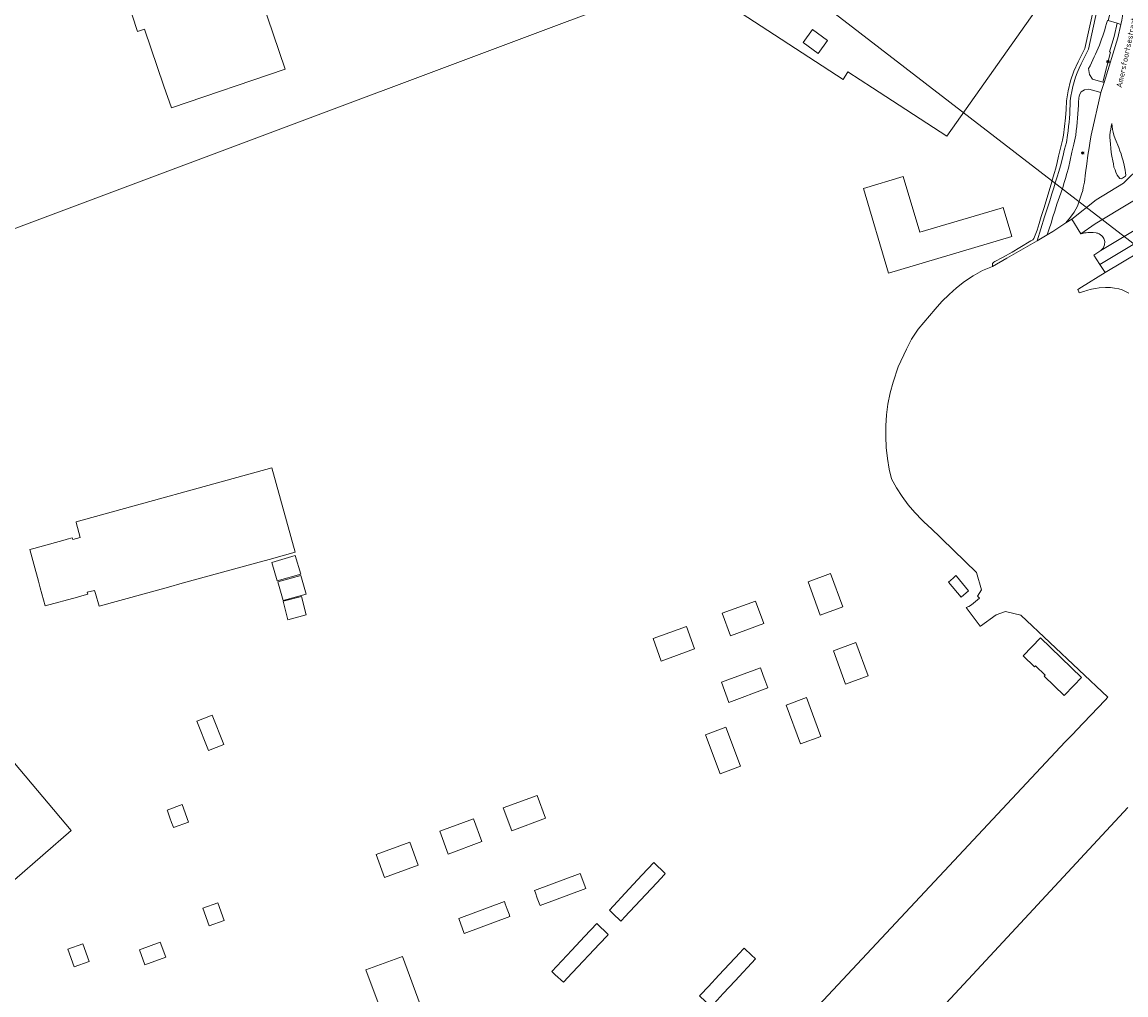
# Model space of a CAD drawing. Header units: metres. Extents: x 140853 to 145288, y 474558 to 480269.
# Tile 23 of 256: x 141996 to 142341, y 475231 to 475535. Entities that reach past the tile are written whole.
import ezdxf
from ezdxf.enums import TextEntityAlignment as Align

# ---------------------------------------------------------------- set-up
doc = ezdxf.new("R2010")
doc.units = ezdxf.units.M
doc.header["$MEASUREMENT"] = 0
for name, color, linetype, lineweight in [('B-WE-GR-GRAS_KRUIDENRIJK-G', 80, 'Continuous', 18), ('B-WE-KL-ET_LS_OV_LICHTMAST-S', 190, 'Continuous', 18), ('B-WE-OG-BEBOUWING_STRAATNAAM-T18', 10, 'Continuous', 18), ('B-WE-OG-HULPLIJN-G', 50, 'Continuous', 18), ('B-WE-OG-TERREIN_ERF-G', 7, 'Continuous', 18), ('B-WE-VH-VERHARDING_ASFALT-G', 252, 'Continuous', 18), ('B-WE-VH-VERHARDING_GESLOTEN-G', 7, 'Continuous', 18), ('B-WE-VH-VERHARDING_OPEN-G', 252, 'Continuous', 18), ('B-WE-VH-VERHARDING_TEGEL-G', 252, 'Continuous', 18)]:
    doc.layers.add(name, color=color, linetype=linetype, lineweight=lineweight)
doc.styles.add('NLCS-ISO', font='txt')

# ---------------------------------------------------------------- blocks, each defined once
blk = doc.blocks.new('B-SIE-WEG_LICHTMAST-SO')
at = {"ltscale": 0.1}
for p, q in [((-1.1, 0.6), (-2.2, 1.3)), ((0, 1.3), (0, 2.5)), ((1.1, 0.6), (2.2, 1.3)), ((-1.1, -0.6), (-2.2, -1.3)), ((0, -1.3), (0, -2.5)), ((1.1, -0.6), (2.2, -1.3))]:
    blk.add_line(p, q, dxfattribs=at)
at = {"flags": 128}
for points in [[(-1.2, 0.5), (1.2, 0.5)], [(-1.2, -0.5), (1.2, -0.5)]]:
    blk.add_lwpolyline(points, dxfattribs=at)
at = {"ltscale": 0.1}
blk.add_circle((0, 0), 1.27, dxfattribs=at)
at = {"style": 'NLCS-ISO'}
blk.add_attdef('TYPE', text='', height=1.8, dxfattribs=at).set_placement((0, 2.5), align=Align.BOTTOM_CENTER)

msp = doc.modelspace()

# ---------------------------------------------------------------- linework, layer by layer
at = {"layer": 'B-WE-GR-GRAS_KRUIDENRIJK-G', "ltscale": 0.2, "flags": 128}
for points in [[(142338.234, 475534.912), (142335.371, 475535.753), (142335.155, 475535.783), (142335.155, 475535.783, -0.0579572), (142329.291, 475520.771), (142329.291, 475520.771), (142329.54, 475518.966), (142330.487, 475517.445), (142333.756, 475516.507), (142336.133, 475525.909), (142335.845, 475525.993), (142337.235, 475530.768), (142338.234, 475534.912)], [(142333.133, 475513.306), (142329.355, 475514.351), (142328.052, 475514.099), (142326.926, 475513.471), (142326.403, 475512.578), (142326.403, 475512.578, 0.0270672), (142326.159, 475510.655), (142326.159, 475510.655, -0.0269305), (142325.28, 475500), (142325.28, 475500), (142324.71, 475497.21), (142324.08, 475494.66), (142323.04, 475489.64), (142322.55, 475487.96), (142322.06, 475486.45), (142321.67, 475485.18), (142321.25, 475483.6), (142320.64, 475481.83), (142319.38, 475478.39), (142318.77, 475476.27), (142318.18, 475474.51), (142317.57, 475472.47), (142316.95, 475470.76), (142316.39, 475468.85), (142318.088, 475469.934), (142322.211, 475472.566), (142323.664, 475474.319), (142324.754, 475475.88), (142325.78, 475477.818), (142327.1, 475481.5), (142327.49, 475482.73), (142327.63, 475483.67), (142327.97, 475485.3), (142328.34, 475488.2), (142328.72, 475491.05), (142329.04, 475493.75), (142329.47, 475496.04), (142329.78, 475498.23), (142330.14, 475500), (142333.133, 475513.306)]]:
    msp.add_lwpolyline(points, format="xyb", close=True, dxfattribs=at)
at = {"layer": 'B-WE-OG-HULPLIJN-G'}
msp.add_lwpolyline([(141484.938, 478467.493), (142922.898, 478740.923), (143043.789, 479141.528), (143928.198, 479351.369), (144042.725, 479840.999), (144698.079, 479872.794), (144672.627, 478988.916), (144742.617, 478639.181), (145060.75, 478225.858), (145035.298, 477659.922), (145054.388, 476896.862), (144768.066, 476833.275), (144755.342, 477825.251), (143616.428, 477755.303), (142541.14, 475313.514), (141510.39, 476108.367), (141014.104, 476776.044), (140988.652, 477462.798), (141421.313, 477755.303), (141484.938, 478467.493)], close=True, dxfattribs=at)
at = {"layer": 'B-WE-OG-TERREIN_ERF-G', "ltscale": 0.2, "flags": 128}
for points in [[(142329.991, 475563.384), (142285.048, 475499.7), (142261.795, 475514.727), (142254.171, 475519.794), (142252.709, 475517.394), (142203.577, 475549.399)], [(142203.577, 475549.399), (142252.709, 475517.394), (142254.171, 475519.794), (142261.795, 475514.727), (142285.048, 475499.7), (142329.991, 475563.384)], [(142197.683, 475547.189), (141778.238, 475389.929)], [(141778.238, 475389.929), (142197.683, 475547.189)], [(142071.082, 475542.475), (142078.479, 475520.605), (142043.005, 475508.502), (142040.646, 475515.319), (142034.618, 475533.129), (142032.435, 475532.39), (142030.726, 475537.441)], [(142093.967, 475066.724), (142322.009, 475310.453), (142322.62, 475311.105), (142323.691, 475312.212), (142324.457, 475313.015), (142325.487, 475314.112), (142334.422, 475323.522), (142335.248, 475324.46), (142308.089, 475350.06), (142303.383, 475351.187), (142300.49, 475350.129), (142295.527, 475346.643), (142295.478, 475346.587), (142291.039, 475352.43), (142291.887, 475352.806), (142292.69, 475353.271), (142295.204, 475355.324), (142294.619, 475356.016), (142295.835, 475357.944), (142294.315, 475363.387), (142279.803, 475377.46), (142279.675, 475377.57), (142277.308, 475379.757), (142275.081, 475382.085), (142273.003, 475384.548), (142271.081, 475387.135), (142269.324, 475389.835), (142267.737, 475392.64), (142267.048, 475395.688), (142266.486, 475399.041), (142266.123, 475402.422), (142265.957, 475405.822), (142265.991, 475409.226), (142266.225, 475412.622), (142266.658, 475415.999), (142267.324, 475419.505), (142268.248, 475422.818), (142269.804, 475427.664), (142272.413, 475433.137), (142273.985, 475436.229), (142276.12, 475439.355), (142281.382, 475445.672), (142283.477, 475448.031), (142285.717, 475450.253), (142288.094, 475452.328), (142290.597, 475454.248), (142293.216, 475456.006), (142296.143, 475457.703), (142299.27, 475459), (142299.28, 475459.56), (142299.31, 475459.92), (142299.68, 475460.28), (142300.01, 475460.51), (142302.39, 475461.73), (142305.47, 475463.44), (142307.84, 475464.89), (142311.3, 475466.94), (142311.9, 475467.33), (142312.18, 475467.74), (142313.19, 475470.31), (142313.86, 475472.41), (142314.49, 475474.57), (142315.28, 475477.1), (142317.56, 475484.7), (142318.07, 475486.18), (142318.59, 475487.96), (142319.07, 475489.7), (142319.49, 475491.43), (142319.95, 475493.42), (142320.46, 475495.53), (142321.19, 475498.46), (142321.48, 475500), (142321.816, 475502.664), (142322.075, 475505.336), (142322.258, 475508.015), (142322.364, 475510.698), (142322.898, 475513.833), (142323.683, 475516.914), (142324.715, 475519.922), (142325.988, 475522.836), (142328.116, 475527.051), (142330.996, 475540.274)], [(141977.904, 475322.871), (142011.722, 475282.845), (141967.325, 475244.291)], [(142341.59, 475289.976), (142298.564, 475243.694), (142254.519, 475196.341)]]:
    msp.add_lwpolyline(points, dxfattribs=at)
for points in [[(142244.902, 475525.517), (142240.197, 475528.941), (142243.106, 475532.94), (142247.812, 475529.516), (142244.902, 475525.517)], [(142301.72, 475477.064), (142302.627, 475477.332), (142305.29, 475468.317), (142266.821, 475456.848), (142258.988, 475483.366), (142271.456, 475487.049), (142276.598, 475469.643), (142301.72, 475477.064)], [(142012.186, 475373.711), (142014.524, 475374.356), (142013.259, 475378.995), (142013.2, 475379.211), (142074.331, 475396.067), (142081.593, 475369.73), (142073.507, 475367.499), (142069.193, 475366.309), (142046.381, 475360.016), (142042.092, 475358.833), (142020.45, 475352.862), (142019.278, 475356.832), (142018.999, 475357.778), (142016.682, 475357.212), (142016.847, 475356.581), (142014.28, 475355.877), (142013.653, 475355.706), (142003.561, 475352.94), (142002.014, 475358.61), (142001.439, 475360.72), (142000, 475366.002), (141998.76, 475370.551), (142000, 475370.894), (142009.83, 475373.61), (142010.457, 475373.783), (142012.047, 475374.222), (142012.186, 475373.711)], [(142074.282, 475366.547), (142081.657, 475368.688), (142083.339, 475362.894), (142075.964, 475360.753), (142074.282, 475366.547)], [(142083.408, 475362.499), (142085.045, 475356.648), (142077.843, 475354.633), (142076.206, 475360.484), (142083.408, 475362.499)], [(142248.75, 475363.09), (142252.562, 475352.666), (142245.519, 475350.09), (142241.706, 475360.514), (142248.75, 475363.09)], [(142286.971, 475361.617), (142287.858, 475362.403), (142288.006, 475362.223), (142291.762, 475357.67), (142289.498, 475355.665), (142285.595, 475360.398), (142286.971, 475361.617)], [(142077.834, 475354.425), (142083.551, 475355.92), (142085.063, 475350.136), (142079.346, 475348.641), (142077.834, 475354.425)], [(142214.94, 475350.65), (142225.334, 475354.458), (142227.915, 475347.416), (142217.52, 475343.608), (142214.94, 475350.65)], [(142203.75, 475346.55), (142206.308, 475339.5), (142195.888, 475335.72), (142193.33, 475342.77), (142203.75, 475346.55)], [(142256.65, 475341.49), (142260.48, 475331.08), (142253.441, 475328.49), (142249.611, 475338.9), (142256.65, 475341.49)], [(142315.43, 475330.996), (142315.777, 475331.355), (142312.757, 475334.274), (142312.409, 475333.914), (142308.849, 475337.353), (142314.289, 475342.972), (142327.084, 475330.609), (142324.673, 475328.114), (142321.651, 475324.986), (142315.43, 475330.996)], [(142227.701, 475331.25), (142228.208, 475329.87), (142229.14, 475327.336), (142216.989, 475322.828), (142214.677, 475329.116), (142226.841, 475333.588), (142227.701, 475331.25)], [(142234.878, 475322.007), (142241.275, 475324.354), (142245.758, 475312.209), (142239.389, 475309.846), (142234.878, 475322.007)], [(142055.656, 475318.831), (142059.319, 475309.718), (142054.592, 475307.818), (142050.928, 475316.93), (142055.656, 475318.831)], [(142209.68, 475312.71), (142216.083, 475315.115), (142220.622, 475302.933), (142214.25, 475300.54), (142209.68, 475312.71)], [(142146.593, 475289.842), (142157.114, 475293.697), (142159.733, 475286.642), (142149.23, 475282.742), (142146.593, 475289.842)], [(142043.605, 475283.732), (142043.503, 475284.015), (142043.032, 475285.317), (142042.514, 475286.752), (142041.727, 475288.932), (142041.625, 475289.214), (142046.327, 475290.913), (142048.308, 475285.431), (142043.605, 475283.732)], [(142126.774, 475282.576), (142137.258, 475286.42), (142139.875, 475279.344), (142129.402, 475275.47), (142126.774, 475282.576)], [(142109.499, 475268.171), (142106.881, 475275.284), (142117.364, 475279.127), (142119.977, 475272.027), (142109.499, 475268.171)], [(142180.805, 475256.888), (142179.942, 475257.729), (142179.694, 475257.971), (142185.876, 475264.591), (142189.835, 475268.83), (142193.567, 475272.826), (142197.155, 475269.335), (142196.903, 475269.066), (142194.468, 475266.47), (142191.086, 475262.863), (142189.372, 475261.035), (142184.422, 475255.757), (142183.679, 475254.964), (142183.249, 475254.506), (142180.805, 475256.888)], [(142157.782, 475260.117), (142157.186, 475261.726), (142156.591, 475263.334), (142156.314, 475264.084), (142170.562, 475269.368), (142172.307, 475264.651), (142158.059, 475259.367), (142157.782, 475260.117)], [(142057.465, 475260.263), (142059.46, 475254.747), (142054.758, 475253.047), (142052.763, 475258.562), (142057.465, 475260.263)], [(142147.198, 475259.892), (142147.793, 475258.284), (142148.389, 475256.675), (142148.666, 475255.925), (142134.418, 475250.641), (142132.673, 475255.358), (142146.921, 475260.642), (142147.198, 475259.892)], [(142179.074, 475250.054), (142176.598, 475247.413), (142173.259, 475243.853), (142171.557, 475242.038), (142166.501, 475236.645), (142165.71, 475235.802), (142165.334, 475235.401), (142162.815, 475237.762), (142161.983, 475238.542), (142161.723, 475238.786), (142167.936, 475245.413), (142171.921, 475249.662), (142175.74, 475253.735), (142179.351, 475250.349), (142179.074, 475250.054)], [(142032.997, 475245.538), (142039.511, 475247.937), (142041.239, 475243.245), (142034.725, 475240.846), (142032.997, 475245.538)], [(142010.624, 475245.714), (142015.323, 475247.423), (142017.325, 475241.917), (142012.626, 475240.208), (142010.624, 475245.714)], [(142224.174, 475243.798), (142225.052, 475242.99), (142225.307, 475242.755), (142218.962, 475235.898), (142215.263, 475231.899), (142211.426, 475227.752), (142207.807, 475231.13), (142208.18, 475231.529), (142210.61, 475234.132), (142213.863, 475237.616), (142215.573, 475239.447), (142220.505, 475244.73), (142221.266, 475245.545), (142221.734, 475246.046), (142224.174, 475243.798)], [(142103.695, 475239.318), (142115.066, 475243.507), (142121.384, 475226.48), (142110.013, 475222.291), (142103.695, 475239.318)]]:
    msp.add_lwpolyline(points, close=True, dxfattribs=at)
at = {"layer": 'B-WE-VH-VERHARDING_ASFALT-G', "ltscale": 0.2, "flags": 128}
for points in [[(142345.742, 475490.407), (142340.177, 475484.96), (142331.668, 475479.753), (142324.039, 475473.719), (142326.915, 475469.195), (142331.359, 475472.274), (142353.794, 475485.765)], [(142353.794, 475485.765), (142331.359, 475472.274), (142326.915, 475469.195), (142327.403, 475469.311), (142328.008, 475469.44), (142328.564, 475469.52), (142329.092, 475469.569), (142329.746, 475469.604), (142330.488, 475469.576), (142330.665, 475469.556), (142330.701, 475469.555), (142331.649, 475469.434), (142331.841, 475469.407), (142332.03, 475469.367), (142332.217, 475469.316), (142332.4, 475469.253), (142332.579, 475469.178), (142333.44, 475468.585), (142333.617, 475468.337), (142334.048, 475467.734), (142334.329, 475466.728), (142334.251, 475465.685), (142333.823, 475464.732), (142333.095, 475463.981), (142362.733, 475481.722)]]:
    msp.add_lwpolyline(points, dxfattribs=at)
for points in [[(142353.131, 475471.725), (142364.36, 475478.446), (142369.102, 475481.284), (142375.99, 475484.894), (142379.761, 475486.72), (142380.865, 475487.3), (142380.03, 475488.656), (142379.26, 475489.907), (142379.055, 475490.241), (142378.025, 475489.71), (142367.475, 475484.561), (142362.733, 475481.722), (142333.095, 475463.981), (142330.879, 475462.526), (142332.825, 475459.57), (142353.131, 475471.725)], [(142365.977, 475475.972), (142367.458, 475476.925), (142370.104, 475478.248), (142373.689, 475480.02), (142376.983, 475481.608), (142380.608, 475483.473), (142382.602, 475484.478), (142381.189, 475486.773), (142380.865, 475487.3), (142379.761, 475486.72), (142375.99, 475484.894), (142369.102, 475481.284), (142364.36, 475478.446), (142353.131, 475471.725), (142332.825, 475459.57), (142333.038, 475459.25), (142334.517, 475457.034), (142345.311, 475463.532), (142365.977, 475475.972)]]:
    msp.add_lwpolyline(points, close=True, dxfattribs=at)
at = {"layer": 'B-WE-VH-VERHARDING_GESLOTEN-G', "ltscale": 0.2, "flags": 128}
for points in [[(142338.375, 475555.011, -0.1332394), (142339.386, 475534.574), (142339.386, 475534.574), (142338.473, 475530.374), (142334.14, 475516.397), (142333.133, 475513.306), (142330.14, 475500), (142329.78, 475498.23), (142329.47, 475496.04), (142329.04, 475493.75), (142328.72, 475491.05), (142328.34, 475488.2), (142327.97, 475485.3), (142327.63, 475483.67), (142327.49, 475482.73), (142327.1, 475481.5), (142325.78, 475477.818), (142324.754, 475475.88), (142323.664, 475474.319), (142322.211, 475472.566), (142324.039, 475473.719), (142331.668, 475479.753), (142340.177, 475484.96), (142345.742, 475490.407)], [(142335.94, 475500, -0.0385411), (142336.596, 475503.584)], [(142336.596, 475503.584, 0.069716), (142337.21, 475500)]]:
    msp.add_lwpolyline(points, format="xyb", dxfattribs=at)
msp.add_lwpolyline([(142338.375, 475555.011, -0.1030717), (142338.035, 475545.949), (142338.035, 475545.949), (142337.221, 475542.783), (142335.371, 475535.753), (142338.234, 475534.912), (142339.386, 475534.574), (142339.386, 475534.574, 0.1332394), (142338.375, 475555.011)], format="xyb", close=True, dxfattribs=at)
for points in [[(142339.09, 475486.49), (142338.65, 475486.92), (142338.19, 475487.52), (142337.82, 475488.43), (142337.56, 475489.19), (142337.22, 475490), (142337.03, 475491.02), (142336.81, 475492), (142336.6, 475493.37), (142336.35, 475494.59), (142336.24, 475495.94), (142336.1, 475497.21), (142336.01, 475498.35), (142335.95, 475499.26), (142335.94, 475500)], [(142337.21, 475500), (142337.63, 475498.82), (142338.75, 475496.14), (142339.09, 475495.11), (142339.46, 475494.12), (142339.67, 475493.18), (142339.94, 475492.29), (142340.26, 475491.08), (142340.47, 475490.04), (142340.71, 475489.07), (142340.85, 475488.16), (142340.88, 475487.53), (142340.853, 475487.219), (142339.865, 475486.575), (142339.426, 475486.357), (142339.09, 475486.49)], [(142345.311, 475463.532), (142334.517, 475457.034), (142327.127, 475452.488), (142325.956, 475451.767), (142326.232, 475451.007), (142326.305, 475450.732), (142328.1, 475451.27), (142328.67, 475451.44), (142330.18, 475451.87), (142331.46, 475452.11), (142332.62, 475452.28), (142334.62, 475452.41), (142336.18, 475452.39), (142337.42, 475452.23), (142338.71, 475451.94), (142339.74, 475451.62), (142340.78, 475451.17), (142341.86, 475450.61)]]:
    msp.add_lwpolyline(points, dxfattribs=at)
at = {"layer": 'B-WE-VH-VERHARDING_OPEN-G', "ltscale": 0.2, "flags": 128}
msp.add_lwpolyline([(142330.996, 475540.274), (142328.116, 475527.051), (142325.988, 475522.836), (142324.715, 475519.922), (142323.683, 475516.914), (142322.898, 475513.833), (142322.364, 475510.698), (142322.258, 475508.015), (142322.075, 475505.336), (142321.816, 475502.664), (142321.48, 475500), (142321.19, 475498.46), (142320.46, 475495.53), (142319.95, 475493.42), (142319.49, 475491.43), (142319.07, 475489.7), (142318.59, 475487.96), (142318.07, 475486.18), (142317.56, 475484.7), (142315.28, 475477.1), (142314.49, 475474.57), (142313.86, 475472.41), (142313.19, 475470.31), (142312.18, 475467.74), (142311.9, 475467.33), (142311.3, 475466.94), (142307.84, 475464.89), (142305.47, 475463.44), (142302.39, 475461.73), (142300.01, 475460.51), (142299.68, 475460.28), (142299.31, 475459.92), (142299.28, 475459.56), (142299.27, 475459), (142303.73, 475461.57), (142313.26, 475466.96), (142313.26, 475466.96), (142315.54, 475474.46), (142317.21, 475479.48), (142317.84, 475481.63), (142318.48, 475483.49), (142319, 475485.35), (142319.49, 475486.98), (142320.03, 475488.64), (142320.54, 475490.42), (142321.27, 475493.18), (142321.78, 475495.55), (142322.37, 475497.64), (142322.76, 475500), (142322.76, 475500, 0.0267485), (142323.569, 475510.653), (142323.569, 475510.653, -0.0919843), (142327.015, 475522.242), (142327.015, 475522.242), (142329.29, 475526.795), (142332.947, 475543.745)], format="xyb", dxfattribs=at)
msp.add_lwpolyline([(142340.853, 475487.219), (142340.88, 475487.53), (142340.85, 475488.16), (142340.71, 475489.07), (142340.47, 475490.04), (142340.26, 475491.08), (142339.94, 475492.29), (142339.67, 475493.18), (142339.46, 475494.12), (142339.09, 475495.11), (142338.75, 475496.14), (142337.63, 475498.82), (142337.21, 475500), (142337.21, 475500, -0.069716), (142336.596, 475503.584), (142336.596, 475503.584, 0.0385411), (142335.94, 475500), (142335.94, 475500), (142335.95, 475499.26), (142336.01, 475498.35), (142336.1, 475497.21), (142336.24, 475495.94), (142336.35, 475494.59), (142336.6, 475493.37), (142336.81, 475492), (142337.03, 475491.02), (142337.22, 475490), (142337.56, 475489.19), (142337.82, 475488.43), (142338.19, 475487.52), (142338.65, 475486.92), (142339.09, 475486.49), (142339.426, 475486.357), (142339.865, 475486.575), (142340.853, 475487.219)], format="xyb", close=True, dxfattribs=at)
at = {"layer": 'B-WE-VH-VERHARDING_TEGEL-G', "ltscale": 0.2, "flags": 128}
msp.add_lwpolyline([(142332.947, 475543.745), (142329.29, 475526.795), (142327.015, 475522.242), (142327.015, 475522.242, 0.0919843), (142323.569, 475510.653), (142323.569, 475510.653, -0.0267485), (142322.76, 475500), (142322.76, 475500), (142322.37, 475497.64), (142321.78, 475495.55), (142321.27, 475493.18), (142320.54, 475490.42), (142320.03, 475488.64), (142319.49, 475486.98), (142319, 475485.35), (142318.48, 475483.49), (142317.84, 475481.63), (142317.21, 475479.48), (142315.54, 475474.46), (142313.26, 475466.96), (142316.39, 475468.85), (142316.95, 475470.76), (142317.57, 475472.47), (142318.18, 475474.51), (142318.77, 475476.27), (142319.38, 475478.39), (142320.64, 475481.83), (142321.25, 475483.6), (142321.67, 475485.18), (142322.06, 475486.45), (142322.55, 475487.96), (142323.04, 475489.64), (142324.08, 475494.66), (142324.71, 475497.21), (142325.28, 475500), (142325.28, 475500, 0.0269305), (142326.159, 475510.655), (142326.159, 475510.655, -0.0270672), (142326.403, 475512.578), (142326.403, 475512.578), (142326.926, 475513.471), (142328.052, 475514.099), (142329.355, 475514.351), (142333.133, 475513.306), (142334.14, 475516.397), (142333.756, 475516.507), (142330.487, 475517.445), (142329.54, 475518.966), (142329.291, 475520.771), (142329.291, 475520.771, 0.0579572), (142335.155, 475535.783)], format="xyb", dxfattribs=at)
msp.add_lwpolyline([(142338.473, 475530.374), (142339.386, 475534.574), (142338.234, 475534.912), (142337.235, 475530.768), (142335.845, 475525.993), (142336.133, 475525.909), (142333.756, 475516.507), (142334.14, 475516.397), (142338.473, 475530.374)], close=True, dxfattribs=at)

# ---------------------------------------------------------------- block references
at = {"layer": 'B-WE-KL-ET_LS_OV_LICHTMAST-S', "xscale": 0.2, "yscale": 0.2, "zscale": 0.2}
for p in [(142335.344, 475522.89), (142327.444, 475494.417)]:
    msp.add_blockref('B-SIE-WEG_LICHTMAST-SO', p, dxfattribs=at)

# ---------------------------------------------------------------- texts
at = {"layer": 'B-WE-OG-BEBOUWING_STRAATNAAM-T18', "style": 'NLCS-ISO'}
msp.add_text('Amersfoortsestraatweg', height=1.8, rotation=77.7, dxfattribs=at).set_placement((142341.551, 475527.841), align=Align.MIDDLE_CENTER)

doc.saveas('drawing.dxf')
